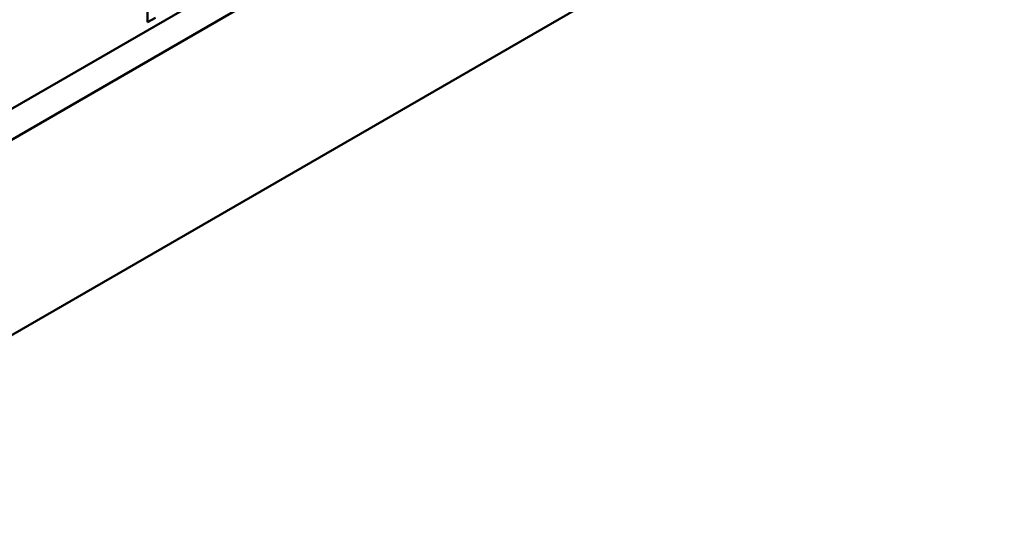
# Model space of a CAD drawing. Header units: millimetres. Extents: x 0 to 420, y 0 to 297.
# Tile 9 of 13: x 299 to 352, y 94 to 121. Entities that reach past the tile are written whole.
import ezdxf

# ---------------------------------------------------------------- set-up
doc = ezdxf.new("R2010")
doc.units = ezdxf.units.MM
doc.layers.add('Arêtes visibles(celduc)', color=7, linetype='Continuous', lineweight=50)

msp = doc.modelspace()

# ---------------------------------------------------------------- linework, layer by layer
at = {"layer": 'Arêtes visibles(celduc)'}
for p, q in [((281.256, 105.849), (351.534, 146.424)), ((286.005, 106.932), (346.759, 142.008)), ((351.743, 134.406), (281.172, 93.662)), ((305.785, 120.439), (305.768, 122.49)), ((306.203, 120.681), (305.785, 120.439))]:
    msp.add_line(p, q, dxfattribs=at)

doc.saveas('drawing.dxf')
